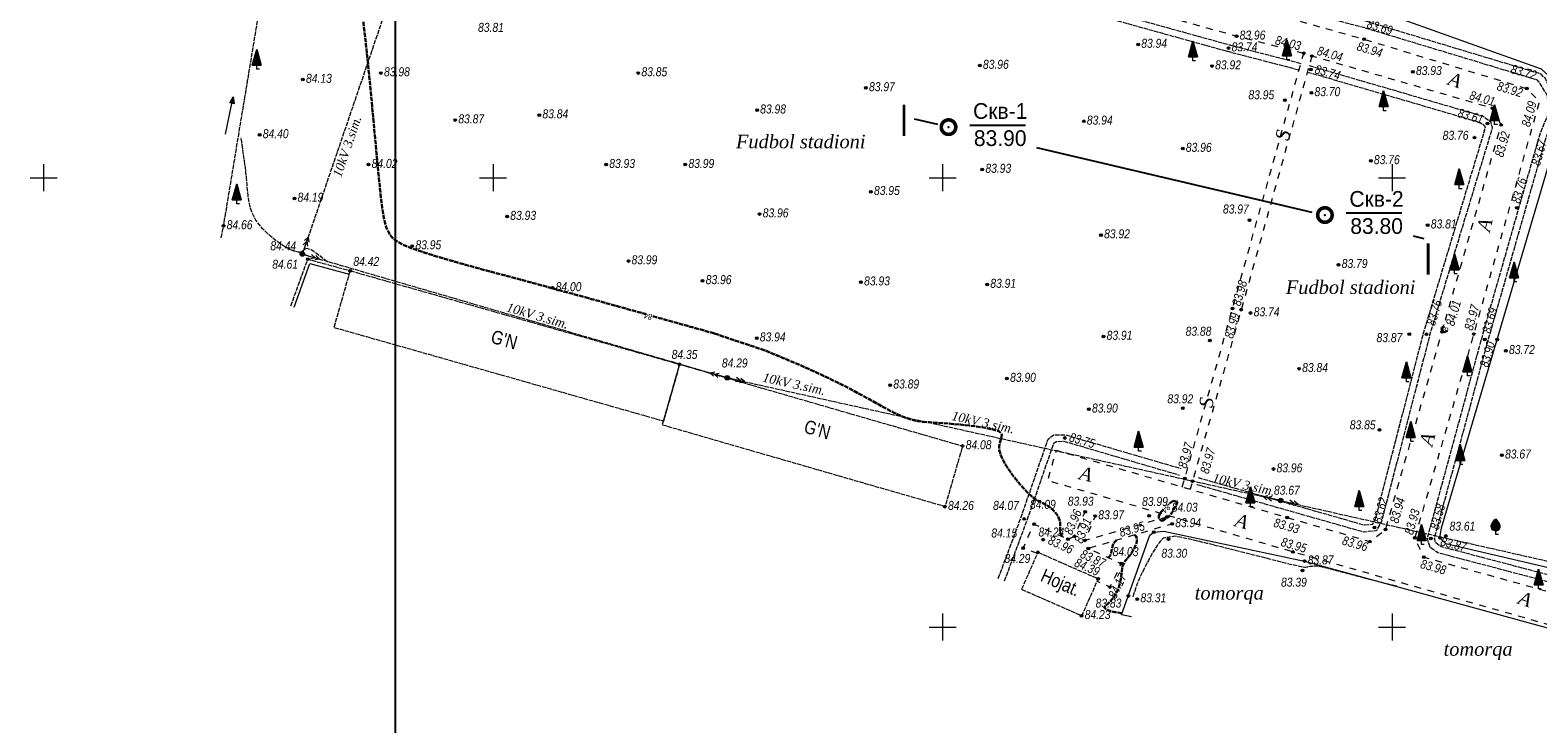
# Model space of a CAD drawing. Extents: x 744948 to 745202, y 4654927 to 4655252.
# Tile 2 of 11: x 744948 to 745116, y 4655039 to 4655116. Entities that reach past the tile are written whole.
import ezdxf
from ezdxf.enums import TextEntityAlignment as Align

# ---------------------------------------------------------------- set-up
doc = ezdxf.new("R2010")
doc.units = 0
doc.header["$LTSCALE"] = 0.5
doc.header["$MEASUREMENT"] = 0
for name, pattern in [('Auto_Street_NotBorder_Line_m1', [3, 1.5, -1.5]), ('Build_Contour_Notresid_m1', [1, 1, 0]), ('Commnctn_Electr_VLP_High_Unbuilt_m1', [1, 1, 0]), ('Fence_Stone_Contour_Ls1m_m1', [1, 1, 0]), ('Hydrotech_Dry_Grooves_m1', [1, 1, 0]), ('Relef_Horizontal_Basic_m1', [1, 1, 0]), ('Relef_Horizontal_Bold_m1', [1, 1, 0])]:
    doc.linetypes.add(name, pattern=pattern)
for name, color, linetype in [('(004) Точки рельефа', 7, 'Continuous'), ('(010) Геол. Выработки', 7, 'Continuous'), ('ситуация', 7, 'Continuous')]:
    doc.layers.add(name, color=color, linetype=linetype)
for name, color, linetype, lineweight, true_color in [('AUTO#_ROADS_EXIST_L', 7, 'Continuous', 15, 0x000000), ('AUTO#_ROADS_MTRAL_T', 7, 'Continuous', 15, 0x000000), ('COMMN_OBJCT_#####_B', 7, 'Continuous', 15, 0x000000), ('GREEN_VGTAT_#####_T', 7, 'Continuous', 15, 0x000000), ('GREEN_VGTAT_CNTUR_P', 7, 'Continuous', 15, 0x000000), ('GREEN_VGTAT_SRVEY_B', 7, 'Continuous', 15, 0x000000)]:
    doc.layers.add(name, color=color, linetype=linetype, lineweight=lineweight, true_color=true_color)
for name, color, linetype, true_color in [('BUILD_NORES_CNTUR_P', 7, 'Continuous', 0x000000), ('BUILD_NORES_TITLE_T', 7, 'Continuous', 0x000000), ('COMMN_OBJCT_ELCTR_B', 7, 'Continuous', 0x000000), ('COMMN_OBJCT_ELCTR_L', 7, 'Continuous', 0x000000), ('COMMN_OBJCT_ELCTR_T', 7, 'Continuous', 0x000000), ('FENCE_GRDRL_#####_L', 7, 'Continuous', 0x000000), ('GEODS_POINT_GRID#_B', 7, 'Continuous', 0x000000), ('HYDRO_CHRTR_#####_B', 7, 'Continuous', 0x000000), ('HYDRO_TECHN_CANAL_L', 7, 'Continuous', 0x000000), ('RELEF_HRZNT_BASIC_L', 7, 'Continuous', 0x000000), ('RELEF_HRZNT_BOLD#_L', 7, 'Continuous', 0x000000), ('RELEF_POINT_PICKT_B', 7, 'Continuous', 0x000000), ('RELEF_POINT_PICKT_T', 7, 'Continuous', 0x000000)]:
    doc.layers.add(name, color=color, linetype=linetype, true_color=true_color)
doc.styles.add('D-431', font='d431.ttf')
doc.styles.add('S', font='txtwr', dxfattribs={"oblique": 15})
doc.styles.add('SHRFT', font='TXT', dxfattribs={"width": 0.875})
doc.styles.add('БМ-431 (Times New Roman К)', font='timesi.ttf', dxfattribs={"height": 1})
doc.styles.add('Д-431 (Arial Narrow К)', font='ARIALNI.TTF', dxfattribs={"height": 1})
doc.styles.add('Р-131 (Arial Narrow)', font='ARIALN.TTF', dxfattribs={"height": 1})
doc.linetypes.add('Fence_Stone_Ls1m_08_m1', pattern='A,7.5,[1,Topography.shx,S=0.8,R=90,X=0,Y=0],0.5,[1,Topography.shx,S=0.8,R=90,X=0,Y=0],0', length=8)
doc.linetypes.add('Vegetation_Line_Contour_Manual_m1', pattern='A,0,[3,Topography.shx,S=1,R=0,X=0,Y=0],-1.5', length=1.5)

# ---------------------------------------------------------------- blocks, each defined once
blk = doc.blocks.new('PointHight_m1')
at = {"layer": 'RELEF_POINT_PICKT_B', "linetype": 'Continuous', "lineweight": 15, "true_color": 0x000000}
h = blk.add_hatch(color=18, dxfattribs=at)
edge = h.paths.add_edge_path()
edge.add_arc((0, 0), 0.3, 0, 360)
at = {"layer": 'RELEF_POINT_PICKT_B', "color": 18, "linetype": 'Continuous', "lineweight": 15, "true_color": 0x000000}
blk.add_circle((0, 0), 0.3, dxfattribs=at)
blk.add_point((0, 0), dxfattribs=at)
blk = doc.blocks.new('CommnctnPoleRCcircle_m1')
at = {"layer": 'COMMN_OBJCT_#####_B', "lineweight": 13, "true_color": 0xfffffe}
h = blk.add_hatch(color=7, dxfattribs=at)
edge = h.paths.add_edge_path()
edge.add_arc((0, 0), 0.5, 0, 360)
at = {"layer": 'COMMN_OBJCT_#####_B', "lineweight": 13, "true_color": 0x000000}
blk.add_hatch(color=18, dxfattribs=at).paths.add_polyline_path([(-0.1, 0, 1), (0.1, 0, 1)])
at = {"layer": 'COMMN_OBJCT_#####_B', "color": 18, "lineweight": 9, "true_color": 0x000000}
for radius in [0.5, 0.1]:
    blk.add_circle((0, 0), radius, dxfattribs=at)
blk = doc.blocks.new('ElectricHighVLP_m1')
at = {"layer": 'COMMN_OBJCT_ELCTR_B', "color": 18, "linetype": 'Continuous', "lineweight": 20, "true_color": 0x000000}
for p, q in [((0, 0), (4, 0)), ((3, 0), (2, 0.5)), ((3, 0), (2, -0.5)), ((4, 0), (3, 0.5)), ((4, 0), (3, -0.5))]:
    blk.add_line(p, q, dxfattribs=at)
blk = doc.blocks.new('GreenFruit_m1')
at = {"layer": 'GREEN_VGTAT_SRVEY_B', "linetype": 'Continuous', "lineweight": 13, "true_color": 0xfffffe}
h = blk.add_hatch(color=7, dxfattribs=at)
h.dxf.hatch_style = 1
edge = h.paths.add_edge_path()
edge.add_spline(control_points=[(0, 0.8), (0, 0.8), (0.26, 0.8), (0.7, 0.95), (1.07, 1.61), (0.88, 2.61), (0.34, 3.16), (0, 3.5)], knot_values=[1.744095, 1.744095, 1.744095, 1.744095, 1.744164, 2.114608, 2.383255, 2.810464, 3.522822, 3.522822, 3.522822, 3.522822], degree=3, periodic=0)
edge.add_spline(control_points=[(0, 3.5), (-0.34, 3.16), (-0.88, 2.61), (-1.07, 1.61), (-0.7, 0.95), (-0.26, 0.8), (0, 0.8), (0, 0.8)], knot_values=[1.744095, 1.744095, 1.744095, 1.744095, 2.456452, 2.883662, 3.152309, 3.522752, 3.522822, 3.522822, 3.522822, 3.522822], degree=3, periodic=0)
at = {"layer": 'GREEN_VGTAT_SRVEY_B', "color": 18, "linetype": 'Continuous', "lineweight": 13, "true_color": 0x000000, "flags": 128}
blk.add_lwpolyline([(0.6, 0), (0, 0), (0, 0.8)], dxfattribs=at)
at = {"layer": 'GREEN_VGTAT_SRVEY_B', "color": 18, "linetype": 'Continuous', "lineweight": 13, "true_color": 0x000000}
for points in [[(0, 0.8), (0, 0.8), (-0.26, 0.8), (-0.7, 0.95), (-1.07, 1.61), (-0.88, 2.61), (-0.34, 3.16), (0, 3.5)], [(0, 0.8), (0, 0.8), (0.26, 0.8), (0.7, 0.95), (1.07, 1.61), (0.88, 2.61), (0.34, 3.16), (0, 3.5)]]:
    blk.add_open_spline(points, degree=3, knots=[1.743859, 1.743859, 1.743859, 1.743859, 1.744164, 2.114608, 2.383255, 2.810464, 3.522822, 3.522822, 3.522822, 3.522822], dxfattribs=at)
blk = doc.blocks.new('GreenPoplar_m1')
at = {"layer": 'GREEN_VGTAT_SRVEY_B', "linetype": 'Continuous', "lineweight": 13, "true_color": 0x000000}
blk.add_hatch(color=18, dxfattribs=at).paths.add_polyline_path([(-1, 0.9), (1, 0.9), (0, 4.5)])
at = {"layer": 'GREEN_VGTAT_SRVEY_B', "color": 18, "linetype": 'Continuous', "lineweight": 13, "true_color": 0x000000}
for p, q in [((-1, 0.9), (0, 4.5)), ((0, 4.5), (1, 0.9)), ((-1, 0.9), (1, 0.9))]:
    blk.add_line(p, q, dxfattribs=at)
blk.add_lwpolyline([(0.6, 0), (0, 0), (0, 0.9)], dxfattribs=at)
blk = doc.blocks.new('CrossCoord_m1')
at = {"layer": 'GEODS_POINT_GRID#_B', "color": 3, "lineweight": 20, "true_color": 0x00ff00, "flags": 128}
for points in [[(-3, 0), (3, 0)], [(0, 3), (0, -3)]]:
    blk.add_lwpolyline(points, dxfattribs=at)
blk = doc.blocks.new('WaterLowTideArrow_m1')
at = {"layer": 'HYDRO_CHRTR_#####_B', "lineweight": 15, "true_color": 0x000000}
blk.add_hatch(color=18, dxfattribs=at).paths.add_polyline_path([(8.5, 0), (7, 0.5), (7, -0.5)])
at = {"layer": 'HYDRO_CHRTR_#####_B', "color": 18, "lineweight": 15, "true_color": 0x000000}
blk.add_line((0, 0), (7, 0), dxfattribs=at)
blk.add_lwpolyline([(7, 0.5), (8.5, 0), (7, -0.5), (7, 0.5)], dxfattribs=at)
blk = doc.blocks.new('I00895')
at = {"linetype": 'Continuous'}
blk.add_line((0.005, 0.05), (0.005, -0.05), dxfattribs=at)
at = {"linetype": 'Continuous', "const_width": 0.4}
blk.add_lwpolyline([(-0.805, 0, 1), (0.805, 0, 1)], format="xyb", close=True, dxfattribs=at)
at = {"linetype": 'Continuous'}
blk.add_point((0.005, 0), dxfattribs=at)
at = {"color": 4, "style": 'S', "oblique": 15}
blk.add_attdef('Z', (1.538538, -0.658541), '', height=2, dxfattribs=at)

msp = doc.modelspace()

# ---------------------------------------------------------------- linework, layer by layer
msp.add_lwpolyline([(745175.48, 4654926.98), (744989.13, 4654926.98), (744989.13, 4655204.59), (745175.48, 4655204.59)], close=True)
at = {"linetype": 'Continuous'}
for points in [[(745046.82, 4655106.56), (745049.45, 4655105.95)], [(745060.43, 4655103.37), (745091.06, 4655096.18)], [(745102.35, 4655093.53), (745103.54, 4655093.25)]]:
    msp.add_lwpolyline(points, dxfattribs=at)
at = {"layer": 'AUTO#_ROADS_EXIST_L', "color": 18, "linetype": 'Auto_Street_NotBorder_Line_m1', "lineweight": 15, "true_color": 0x000000, "elevation": 84.19, "flags": 128}
for points in [[(745171.97, 4655039.08), (745171.97, 4655039.08), (745131.27, 4655046.31), (745088.98, 4655058.36), (745061.69, 4655066.3), (745062.66, 4655069.68), (745088.18, 4655062.24), (745097.54, 4655059.51), (745099.28, 4655060.87), (745105.56, 4655082.85), (745112.13, 4655105.87), (745111.16, 4655107.73), (745091.07, 4655113.54), (745090.17, 4655113.84), (745082.69, 4655115.74), (745063.31, 4655121.14), (745031.64, 4655130), (745023.14, 4655131.99), (744994.94, 4655138.84), (744993.84, 4655140.4), (744998.79, 4655156.61), (745005.19, 4655178.24), (745007.96, 4655177.39), (745015.77, 4655175.27)], [(745056.9, 4655154.4), (745058.05, 4655154.11), (745055.27, 4655143.63), (745032.93, 4655149.33), (745028.81, 4655134.35), (745064.11, 4655124.55), (745077.55, 4655120.82), (745079.52, 4655121.94), (745082.05, 4655131.79), (745085.64, 4655145.25), (745086.16, 4655147.51), (745089.57, 4655146.56), (745089.05, 4655144.43), (745085.59, 4655131.35), (745082.98, 4655120.92), (745084.12, 4655118.99), (745096.88, 4655115.42), (745114.98, 4655109.92), (745116.38, 4655108.48), (745109.08, 4655082.61), (745102.52, 4655059.92), (745103.52, 4655057.79), (745132.12, 4655049.87), (745169.82, 4655042.79)], [(745076.66, 4655065.59), (745076.95, 4655066.54), (745082.25, 4655085.45), (745090.17, 4655113.84), (745091.07, 4655113.54), (745083.22, 4655085.32), (745077.8, 4655066.23), (745077.54, 4655065.34), (745076.66, 4655065.59)]]:
    msp.add_lwpolyline(points, dxfattribs=at)
at = {"layer": 'AUTO#_ROADS_EXIST_L', "color": 18, "linetype": 'Auto_Street_NotBorder_Line_m1', "lineweight": 15, "true_color": 0x000000, "flags": 128}
msp.add_lwpolyline([(745060.55, 4655058.18), (745058.95, 4655058.79), (745060.17, 4655061.46), (745063.95, 4655059.78), (745064.66, 4655060.1), (745065.86, 4655062.83), (745066.97, 4655062.36), (745065.84, 4655059.65), (745074.97, 4655062.28), (745075.53, 4655061.48), (745066.21, 4655058.74), (745069.88, 4655057.07), (745068.62, 4655054.46), (745067.17, 4655055.1)], dxfattribs=at)
at = {"layer": 'BUILD_NORES_CNTUR_P', "color": 18, "linetype": 'Build_Contour_Notresid_m1', "lineweight": 13, "true_color": 0x000000, "flags": 128}
for points in [[(744984.11, 4655089.65), (745020.75, 4655079.24), (745018.95, 4655072.91), (744982.31, 4655083.32), (744984.11, 4655089.65)], [(745020.75, 4655079.24), (745052.22, 4655070.15), (745050.27, 4655063.4), (745018.83, 4655072.48), (745020.75, 4655079.24), (745020.75, 4655079.24)], [(745060.61, 4655058.32), (745067.3, 4655055.38), (745065.48, 4655051.25), (745058.79, 4655054.19), (745060.61, 4655058.32)]]:
    msp.add_lwpolyline(points, close=True, dxfattribs=at)
at = {"layer": 'COMMN_OBJCT_ELCTR_L', "color": 18, "linetype": 'Commnctn_Electr_VLP_High_Unbuilt_m1', "lineweight": 20, "true_color": 0x000000, "flags": 128}
msp.add_lwpolyline([(745027.99, 4655235.62), (745013.98, 4655198.79), (745013.27, 4655196.92), (744995.54, 4655140.75), (744994.29, 4655136.95), (744979.43, 4655093.4), (744978.78, 4655091.51), (744980.7, 4655090.95), (745024.12, 4655078.3), (745027.99, 4655077.3), (745085.65, 4655064.52), (745158.95, 4655047.9), (745160.9, 4655047.46), (745162.85, 4655047.02), (745186.92, 4655041.32)], dxfattribs=at)
at = {"layer": 'FENCE_GRDRL_#####_L', "color": 18, "linetype": 'Fence_Stone_Contour_Ls1m_m1', "lineweight": 13, "true_color": 0x000000, "flags": 128}
msp.add_lwpolyline([(744977.5, 4655085.75), (744979.38, 4655090.94), (744984.11, 4655089.65)], dxfattribs=at)
at = {"layer": 'FENCE_GRDRL_#####_L', "color": 18, "linetype": 'Fence_Stone_Ls1m_08_m1', "lineweight": 13, "true_color": 0x000000, "flags": 128}
msp.add_lwpolyline([(744977.88, 4655085.61), (744979.63, 4655090.46), (744984, 4655089.26)], dxfattribs=at)
at = {"layer": 'GREEN_VGTAT_CNTUR_P', "color": 18, "linetype": 'Vegetation_Line_Contour_Manual_m1', "lineweight": 15, "true_color": 0x000000, "flags": 128}
for points in [[(745085.99, 4655121.86), (745086.04, 4655122.5), (745088.61, 4655130.31), (745091.01, 4655141.59), (745091.51, 4655142.14), (745092.33, 4655142.25), (745107.27, 4655138.47), (745109.97, 4655137.01), (745110.25, 4655136.63), (745114.7, 4655127.89), (745120.75, 4655118.81), (745129.05, 4655104.91), (745127.28, 4655104.1), (745123.06, 4655104.86), (745119.4, 4655106.14), (745118.08, 4655108.8), (745117.69, 4655111.08), (745116.64, 4655112.07), (745098.75, 4655118.45), (745086.42, 4655121.42), (745085.99, 4655121.86)], [(745105.33, 4655059.95), (745105.51, 4655061.05), (745111.69, 4655082), (745118.21, 4655104.1), (745118.65, 4655104.4), (745119.42, 4655104.46), (745128.66, 4655102.93), (745129.06, 4655102.61), (745129.47, 4655102.04), (745130.86, 4655099.4), (745142.23, 4655078.75), (745160.84, 4655048.29), (745160.9, 4655047.46), (745160.22, 4655046.87), (745132.62, 4655053.04), (745105.97, 4655059.28)]]:
    msp.add_lwpolyline(points, close=True, dxfattribs=at)
msp.add_lwpolyline([(745071, 4655051.14), (745069.91, 4655051.37), (745070.66, 4655053.46), (745073.05, 4655060.23), (745073.5, 4655060.56), (745074.62, 4655060.69), (745090.27, 4655057.35), (745120.93, 4655048.93), (745131.13, 4655045.71), (745167.67, 4655038.99), (745168.15, 4655038.79), (745171.33, 4655032.01)], dxfattribs=at)
at = {"layer": 'HYDRO_TECHN_CANAL_L', "color": 3, "linetype": 'Hydrotech_Dry_Grooves_m1', "lineweight": 15, "true_color": 0x00ff00, "flags": 128}
for points in [[(745157.79, 4655045.85), (745132.22, 4655051.12), (745105.09, 4655058.26), (745104.22, 4655058.89), (745103.93, 4655059.87), (745109.97, 4655082.11), (745116.42, 4655104.73), (745117.54, 4655107.5), (745117.27, 4655109.14), (745116.38, 4655110.64), (745116.17, 4655110.87), (745096.66, 4655116.75), (745084.74, 4655119.85), (745084.1, 4655120.5), (745083.95, 4655121.72), (745086.82, 4655130.99), (745090, 4655143.99), (745090.32, 4655145.26), (745089.3, 4655145.53)], [(745000.22, 4655137.22), (745021.45, 4655131.48), (745031.99, 4655128.56), (745062.67, 4655120.12), (745081.9, 4655114.79), (745089.86, 4655112.72)], [(745000.02, 4655136.5), (745021.25, 4655130.76), (745031.79, 4655127.84), (745062.47, 4655119.4), (745081.7, 4655114.07), (745089.66, 4655112)], [(744969.75, 4655093.3), (744969.99, 4655094.49), (744970.02, 4655094.64), (744975.45, 4655127.44)], [(745090.78, 4655112.48), (745091.05, 4655112.41), (745110.12, 4655106.85), (745110.95, 4655106.26), (745111.13, 4655105.5), (745104.18, 4655082.48), (745098.82, 4655061.74), (745098.26, 4655060.72), (745096.83, 4655060.57), (745078.22, 4655065.86), (745078.22, 4655065.86)], [(745090.57, 4655111.76), (745090.85, 4655111.69), (745109.8, 4655106.16), (745110.29, 4655105.82), (745110.35, 4655105.53), (745103.46, 4655082.68), (745098.12, 4655062.02), (745097.8, 4655061.42), (745096.92, 4655061.33), (745078.45, 4655066.6), (745078.45, 4655066.6)], [(745056.19, 4655055.41), (745058.71, 4655062.16), (745061.74, 4655070.92), (745062.38, 4655071.4), (745063.61, 4655071.41), (745076.54, 4655067.64)], [(745056.9, 4655055.15), (745059.41, 4655061.9), (745062.37, 4655070.45), (745062.64, 4655070.66), (745063.5, 4655070.68), (745076.33, 4655066.92)]]:
    msp.add_lwpolyline(points, dxfattribs=at)
msp.add_lwpolyline([(745110.74, 4655139.01), (745130.74, 4655102.56), (745162.25, 4655046.4), (745162.16, 4655046.03), (745161.88, 4655045.75), (745157.95, 4655046.58), (745132.38, 4655051.86), (745105.42, 4655058.95), (745104.85, 4655059.37), (745104.71, 4655059.87), (745110.69, 4655081.91), (745117.16, 4655104.57), (745118.35, 4655107.44), (745117.81, 4655109.35), (745117.06, 4655111.03), (745116.57, 4655111.53), (745096.86, 4655117.47), (745085.13, 4655120.53), (745084.82, 4655120.84), (745084.71, 4655121.66), (745087.54, 4655130.79), (745090.72, 4655143.81), (745091.05, 4655145.06), (745105.29, 4655141.26), (745109.01, 4655140), (745110.02, 4655139.51)], close=True, dxfattribs=at)
at = {"layer": 'RELEF_HRZNT_BASIC_L', "color": 34, "linetype": 'Relef_Horizontal_Basic_m1', "lineweight": 15, "true_color": 0xa55200, "flags": 128}
for points, elevation in [([(744981.57, 4655090.62), (744981.32, 4655090.83), (744981.02, 4655091.06), (744980.7, 4655091.31), (744980.37, 4655091.56), (744980.05, 4655091.78), (744979.75, 4655091.96), (744979.51, 4655092.07), (744979.31, 4655092.12), (744979.17, 4655092.1), (744979.05, 4655092.03), (744978.95, 4655091.94), (744978.84, 4655091.85), (744978.71, 4655091.77), (744978.55, 4655091.72), (744978.33, 4655091.72), (744978.06, 4655091.78), (744977.75, 4655091.88), (744977.39, 4655092.03), (744977.01, 4655092.23), (744976.59, 4655092.47), (744976.16, 4655092.76), (744975.7, 4655093.1), (744975.24, 4655093.48), (744974.79, 4655093.89), (744974.36, 4655094.33), (744973.97, 4655094.8), (744973.62, 4655095.29), (744973.33, 4655095.8), (744973.11, 4655096.32), (744972.95, 4655096.86), (744972.83, 4655097.42), (744972.75, 4655098.01), (744972.69, 4655098.62), (744972.63, 4655099.26), (744972.57, 4655099.94), (744972.5, 4655100.65), (744972.41, 4655101.37), (744972.31, 4655102.09), (744972.21, 4655102.78), (744972.12, 4655103.41), (744972.03, 4655103.98), (744971.96, 4655104.45)], 84.5), ([(745100.52, 4655054.54), (745100.34, 4655054.58), (745098.12, 4655055.14), (745096.21, 4655055.64), (745094.71, 4655056.03), (745093.59, 4655056.33), (745092.79, 4655056.54), (745092.24, 4655056.67), (745091.87, 4655056.75), (745091.63, 4655056.79), (745091.44, 4655056.79), (745091.26, 4655056.78), (745091.08, 4655056.76), (745090.9, 4655056.74), (745090.72, 4655056.7), (745090.56, 4655056.67), (745090.41, 4655056.64), (745090.28, 4655056.62), (745088.13, 4655057.11), (745087.27, 4655057.33), (745086.25, 4655057.6), (745085.11, 4655057.89), (745083.91, 4655058.19), (745082.7, 4655058.5), (745081.52, 4655058.79), (745080.42, 4655059.06), (745079.44, 4655059.31), (745078.59, 4655059.51), (745077.84, 4655059.69), (745077.21, 4655059.83), (745076.66, 4655059.95), (745076.21, 4655060.04), (745075.83, 4655060.1), (745074.58, 4655059.9), (745074.47, 4655059.81), (745074.34, 4655059.68), (745074.2, 4655059.53), (745074.05, 4655059.33), (745073.87, 4655059.08), (745073.67, 4655058.77), (745073.44, 4655058.39), (745073.18, 4655057.94), (745072.9, 4655057.42), (745072.61, 4655056.88), (745072.33, 4655056.32), (745072.06, 4655055.78), (745071.83, 4655055.27), (745071.63, 4655054.81), (745071.14, 4655053.34)], 83.5)]:
    msp.add_lwpolyline(points, dxfattribs=dict(at, elevation=elevation))
at = {"layer": 'RELEF_HRZNT_BOLD#_L', "color": 34, "linetype": 'Relef_Horizontal_Bold_m1', "lineweight": 30, "true_color": 0xa55200, "elevation": 84, "flags": 128}
for points in [[(744996.39, 4655138.49), (744993.98, 4655136.6), (744992.99, 4655135.78), (744991.83, 4655134.79), (744990.56, 4655133.67), (744989.27, 4655132.45), (744988.04, 4655131.15), (744986.94, 4655129.8), (744986.06, 4655128.44), (744985.45, 4655127.09), (744985.09, 4655125.71), (744984.94, 4655124.27), (744984.96, 4655122.73), (744985.1, 4655121.06), (744985.32, 4655119.21), (744985.59, 4655117.16), (744985.85, 4655114.88), (744986.11, 4655112.43), (744986.36, 4655109.9), (744986.6, 4655107.38), (744986.82, 4655104.96), (744987.03, 4655102.71), (744987.22, 4655100.72), (744987.38, 4655099.06), (744987.53, 4655097.7), (744987.67, 4655096.61), (744987.81, 4655095.74), (744987.96, 4655095.05), (744988.12, 4655094.5), (744988.31, 4655094.05), (744988.53, 4655093.66), (744988.81, 4655093.31), (744989.2, 4655092.99), (744989.73, 4655092.67), (744990.44, 4655092.34), (744991.36, 4655092), (744992.54, 4655091.61), (744993.98, 4655091.16), (744995.62, 4655090.69), (744997.38, 4655090.19), (744999.16, 4655089.7), (745000.88, 4655089.24), (745002.45, 4655088.82), (745003.78, 4655088.47), (745010.23, 4655086.7)], [(745010.23, 4655086.7), (745012.19, 4655086.16), (745014.5, 4655085.51), (745017.02, 4655084.81)], [(745017.78, 4655084.59), (745020.31, 4655083.88), (745022.64, 4655083.23), (745024.62, 4655082.66)], [(745105.76, 4655083.43), (745105.4, 4655082.98), (745105.5, 4655082.84), (745105.79, 4655082.82)], [(745024.62, 4655082.66), (745030.36, 4655080.74), (745031.24, 4655080.38), (745032.28, 4655079.94), (745033.44, 4655079.45), (745034.68, 4655078.91), (745035.97, 4655078.33), (745037.26, 4655077.73), (745038.52, 4655077.12), (745039.72, 4655076.5), (745040.86, 4655075.89), (745041.91, 4655075.31), (745042.9, 4655074.76), (745043.8, 4655074.27), (745044.63, 4655073.84), (745045.38, 4655073.49), (745046.05, 4655073.23), (745046.67, 4655073.05), (745047.26, 4655072.92), (745047.87, 4655072.84), (745048.51, 4655072.79), (745049.23, 4655072.74), (745050.04, 4655072.69), (745050.97, 4655072.62), (745051.98, 4655072.53), (745053, 4655072.42), (745053.99, 4655072.3), (745054.89, 4655072.15), (745055.63, 4655071.99), (745056.18, 4655071.82), (745056.48, 4655071.63), (745056.59, 4655071.42), (745056.56, 4655071.17), (745056.46, 4655070.87), (745056.35, 4655070.51), (745056.28, 4655070.08), (745056.33, 4655069.56), (745056.54, 4655068.95), (745056.88, 4655068.27), (745057.33, 4655067.56), (745057.83, 4655066.86), (745058.37, 4655066.18), (745058.89, 4655065.57), (745059.37, 4655065.06), (745059.77, 4655064.67), (745060.11, 4655064.39), (745060.39, 4655064.19), (745060.63, 4655064.05), (745060.86, 4655063.94), (745061.08, 4655063.84), (745061.3, 4655063.73), (745061.55, 4655063.59), (745061.82, 4655063.41), (745062.08, 4655063.21), (745062.33, 4655062.98), (745062.56, 4655062.73), (745062.76, 4655062.48), (745062.91, 4655062.21), (745063.01, 4655061.94), (745063.06, 4655061.67), (745063.08, 4655061.41), (745063.08, 4655061.15), (745063.07, 4655060.92), (745063.06, 4655060.7), (745063.06, 4655060.51), (745063.32, 4655060.06)], [(745105.79, 4655082.82), (745106.17, 4655082.96)], [(745074.42, 4655061.82), (745075.25, 4655062.33), (745075.4, 4655062.54), (745075.55, 4655062.78), (745075.7, 4655063.03), (745075.84, 4655063.29), (745075.97, 4655063.54), (745076.07, 4655063.76), (745076.14, 4655063.95), (745075.65, 4655064.05)], [(745075.65, 4655064.05), (745075.39, 4655063.86), (745075.1, 4655063.62)], [(745074.15, 4655062.58), (745074.07, 4655062.39), (745074.05, 4655062.24), (745074.07, 4655062.11), (745074.13, 4655062), (745074.21, 4655061.92), (745074.31, 4655061.86), (745074.42, 4655061.82)], [(745074.56, 4655063.1), (745074.32, 4655062.83), (745074.15, 4655062.58)], [(745071.35, 4655060.25), (745071.35, 4655060.25), (745071.51, 4655060.13), (745071.6, 4655059.95), (745071.62, 4655059.73), (745071.59, 4655059.48), (745071.51, 4655059.21), (745071.4, 4655058.93), (745071.27, 4655058.66), (745071.13, 4655058.42), (745070.98, 4655058.19), (745070.83, 4655057.98), (745070.69, 4655057.8), (745070.55, 4655057.63), (745070.43, 4655057.49), (745070.32, 4655057.36), (745070.01, 4655056.86), (745069.94, 4655056.12), (745069.91, 4655055.89), (745069.87, 4655055.63), (745069.82, 4655055.34), (745069.76, 4655055.04), (745069.68, 4655054.74), (745069.59, 4655054.44), (745069.49, 4655054.14), (745069.37, 4655053.87), (745069.23, 4655053.62), (745069.09, 4655053.39), (745068.93, 4655053.18), (745068.76, 4655052.98), (745068.59, 4655052.8), (745068.4, 4655052.63), (745068.23, 4655052.48), (745068.08, 4655052.33), (745068.02, 4655052.2), (745068.07, 4655052.06), (745068.28, 4655051.93), (745068.7, 4655051.79), (745069.35, 4655051.64), (745069.97, 4655051.53)], [(745068.38, 4655057.75), (745068.41, 4655057.76), (745068.58, 4655057.86), (745068.69, 4655058.02), (745068.75, 4655058.22), (745068.79, 4655058.45), (745068.83, 4655058.71), (745068.89, 4655058.97), (745068.99, 4655059.24), (745069.16, 4655059.49), (745069.35, 4655059.66)]]:
    msp.add_lwpolyline(points, dxfattribs=at)
at = {"layer": 'ситуация', "color": 0}
for points in [[(745053.04, 4655105.86), (745059.23, 4655105.86)], [(745094.9, 4655096.08), (745101.09, 4655096.08)]]:
    msp.add_lwpolyline(points, dxfattribs=at)

# ---------------------------------------------------------------- block references
at = {"layer": '(010) Геол. Выработки'}
for p in [(745050.66, 4655105.63), (745092.53, 4655095.85)]:
    msp.add_blockref('I00895', p, dxfattribs=at)
at = {"layer": 'COMMN_OBJCT_#####_B', "color": 18, "true_color": 0x000000, "xscale": 0.5, "yscale": 0.5, "zscale": 0.5}
for p in [(744978.78, 4655091.51), (745026.04, 4655077.74), (745087.6, 4655064.09, 83.67)]:
    msp.add_blockref('CommnctnPoleRCcircle_m1', p, dxfattribs=at)
at = {"layer": 'COMMN_OBJCT_ELCTR_B', "color": 18, "true_color": 0x000000}
for p, xscale, yscale, zscale, rotation in [((744978.78, 4655091.51), 0.5, 0.5, 0.5, 71.14842559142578), ((744978.78, 4655091.51), 0.5, 0.5, 0.5, 343.7556205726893), ((745026.04, 4655077.74), 0.5, 0.5, 0.5, 163.7556205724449), ((745026.04, 4655077.74), 0.5, 0.5, 0.5, 347.3452977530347), ((745087.6, 4655064.09, 83.67), 0.4999999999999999, 0.4999999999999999, 0.4999999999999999, 167.5027967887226), ((745087.6, 4655064.09, 83.67), 0.4999999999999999, 0.4999999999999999, 0.4999999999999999, 347.2138630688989)]:
    msp.add_blockref('ElectricHighVLP_m1', p, dxfattribs=dict(at, xscale=xscale, yscale=yscale, zscale=zscale, rotation=rotation))
at = {"layer": 'GEODS_POINT_GRID#_B', "color": 3, "true_color": 0x00ff00, "xscale": 0.5, "yscale": 0.5, "zscale": 0.5}
for p in [(744950, 4655100), (745000, 4655100), (745050, 4655100), (745100, 4655100), (745050, 4655050), (745100, 4655050)]:
    msp.add_blockref('CrossCoord_m1', p, dxfattribs=at)
at = {"layer": 'GREEN_VGTAT_SRVEY_B', "color": 18, "true_color": 0x000000, "xscale": 0.5, "yscale": 0.5, "zscale": 0.5}
for name, p in [('GreenPoplar_m1', (745088.31, 4655113.12)), ('GreenPoplar_m1', (744973.7, 4655112.07)), ('GreenPoplar_m1', (745077.84, 4655112.99)), ('GreenPoplar_m1', (745099.05, 4655107.46)), ('GreenPoplar_m1', (745111.41, 4655105.91)), ('GreenPoplar_m1', (745107.48, 4655098.78)), ('GreenPoplar_m1', (744971.49, 4655097.08)), ('GreenPoplar_m1', (745106.95, 4655089.31)), ('GreenPoplar_m1', (745113.58, 4655088.4)), ('GreenPoplar_m1', (745108.38, 4655077.95)), ('GreenPoplar_m1', (745101.6, 4655077.29)), ('GreenPoplar_m1', (745071.81, 4655069.58)), ('GreenPoplar_m1', (745102.08, 4655070.66)), ('GreenPoplar_m1', (745107.58, 4655068.09)), ('GreenPoplar_m1', (745084.25, 4655063.38)), ('GreenPoplar_m1', (745096.34, 4655062.98)), ('GreenFruit_m1', (745111.53, 4655060.31)), ('GreenPoplar_m1', (745103.28, 4655059.19)), ('GreenPoplar_m1', (745116.3, 4655054.25))]:
    msp.add_blockref(name, p, dxfattribs=at)
at = {"layer": 'HYDRO_CHRTR_#####_B', "color": 18, "true_color": 0x000000, "xscale": 0.5, "yscale": 0.5, "zscale": 0.5, "rotation": 78.09019786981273}
msp.add_blockref('WaterLowTideArrow_m1', (744970.22, 4655104.85), dxfattribs=at)
at = {"layer": 'RELEF_POINT_PICKT_B', "color": 18, "true_color": 0x000000, "xscale": 0.5, "yscale": 0.5, "zscale": 0.5}
for p in [(745082.69, 4655115.74, 83.96), (745096.88, 4655115.42, 83.94), (745071.75, 4655114.82, 83.94), (745081.8, 4655114.43, 83.74), (745090.17, 4655113.84, 84.03), (745091.07, 4655113.54, 84.04), (745054.14, 4655112.48, 83.96), (745079.97, 4655112.43, 83.92), (745090.95, 4655112.05, 83.74), (745102.31, 4655111.79, 83.92), (744978.84, 4655110.93, 84.13), (744987.52, 4655111.65, 83.98), (745016.15, 4655111.65, 83.85), (745041.47, 4655110, 83.97), (745088.06, 4655108.63, 83.95), (745091.02, 4655109.45, 83.7), (745114.98, 4655109.92, 83.92), (745005.14, 4655106.97, 83.84), (745029.36, 4655107.52, 83.98), (745111.16, 4655107.73, 84.01), (744995.78, 4655106.42, 83.86), (745065.7, 4655106.28, 83.94), (745110.62, 4655106.04, 83.61), (745112.13, 4655105.87, 83.92), (744974.03, 4655104.77, 84.4), (745109.16, 4655104.46, 83.76), (745076.71, 4655103.25, 83.96), (745097.63, 4655101.88, 83.76), (744986.14, 4655101.46, 84.02), (745012.57, 4655101.46, 83.92), (745021.38, 4655101.46, 83.99), (745054.41, 4655100.91, 83.93), (745042.02, 4655098.44, 83.95), (744977.9, 4655097.69, 84.19), (745001.56, 4655095.68, 83.93), (745029.64, 4655095.96, 83.96), (745084.14, 4655095.27, 83.97), (745113.87, 4655096.65, 83.76), (744970.02, 4655094.64, 84.66), (745067.62, 4655093.62, 83.92), (745103.96, 4655094.72, 83.81), (744991.01, 4655092.4, 83.94), (744978.78, 4655091.51, 84.44), (744979.38, 4655090.94, 84.61), (745015.05, 4655090.73, 83.98), (745094.05, 4655090.32, 83.79), (744984.11, 4655089.65, 84.42), (745023.3, 4655088.53, 83.96), (745040.92, 4655088.39, 83.93), (745006.61, 4655087.75, 84), (745054.96, 4655088.11, 83.91), (745082.25, 4655085.45, 83.98), (745083.22, 4655085.32, 83.98), (745084.26, 4655084.95, 83.74), (745029.32, 4655082.15, 83.94), (745067.9, 4655082.33, 83.91), (745079.72, 4655081.9, 83.88), (745101.92, 4655082.59, 83.87), (745103.82, 4655082.58, 83.76), (745105.56, 4655082.85, 84.01), (745109.08, 4655082.61, 83.97), (745110.33, 4655082.01, 83.69), (745111.69, 4655082, 83.89), (745112.66, 4655080.75, 83.72), (745020.75, 4655079.24, 84.35), (745089.65, 4655078.75, 83.84), (745026.04, 4655077.74, 84.29), (745044.17, 4655076.91, 83.89), (745057.16, 4655077.65, 83.9), (745066.27, 4655074.24, 83.9), (745076.71, 4655074.35, 83.92), (745098.6, 4655071.94, 83.85), (745052.22, 4655070.15, 84.08), (745063.61, 4655071.04, 83.75), (745112.22, 4655069.12, 83.67), (745076.95, 4655066.54, 83.97), (745086.8, 4655067.59, 83.95), (745077.8, 4655066.23, 83.97), (745050.26, 4655063.4, 84.25), (745087.6, 4655064.09, 83.67), (745059.06, 4655062.03, 84.07), (745060.17, 4655061.46, 84.09), (745065.86, 4655062.83, 83.93), (745066.97, 4655062.36, 83.97), (745072.98, 4655062.39, 83.99), (745074.97, 4655062.28, 84.03), (745075.53, 4655061.48, 83.94), (745088.32, 4655062.19, 83.93), (745064.66, 4655060.1, 83.96), (745073.5, 4655060.56, 83.95), (745098.03, 4655061.07, 83.62), (745099.28, 4655060.87, 83.94), (745102.52, 4655059.92, 83.92), (745104.32, 4655059.87, 83.58), (745105.33, 4655059.95, 83.87), (745105.98, 4655060.14, 83.61), (745058.95, 4655058.79, 84.15), (745060.61, 4655058.32, 84.28), (745061.18, 4655059.73, 84.24), (745063.95, 4655059.78, 83.96), (745065.84, 4655059.65, 83.91), (745066.21, 4655058.74, 83.86), (745075.13, 4655059.78, 83.3), (745088.98, 4655058.36, 83.95), (745097.54, 4655059.51, 83.96), (745069.88, 4655057.07, 84.03), (745090.27, 4655057.35, 83.87), (745103.52, 4655057.79, 83.97), (745067.3, 4655055.38, 84.39), (745090.04, 4655056.29, 83.39), (745068.62, 4655054.46, 84.17), (745070.66, 4655053.46, 83.83), (745071.66, 4655053.12, 83.31), (745065.46, 4655051.26, 84.23)]:
    msp.add_blockref('PointHight_m1', p, dxfattribs=at)

# ---------------------------------------------------------------- texts
at = {"layer": '(004) Точки рельефа', "style": 'D-431'}
for s, p in [('83.90', (745053.48, 4655103.53)), ('83.80', (745095.35, 4655093.75))]:
    msp.add_text(s, height=1.75, dxfattribs=at).set_placement(p)
at = {"layer": '(010) Геол. Выработки', "style": 'D-431'}
for s, p in [('Скв-1', (745053.39, 4655106.55)), ('Скв-2', (745095.25, 4655096.77))]:
    msp.add_text(s, height=1.75, dxfattribs=at).set_placement(p)
at = {"lineweight": 30, "style": 'SHRFT', "width": 0.75}
for p in [(745045.22, 4655104.63), (745103.54, 4655089.21)]:
    msp.add_text('I', height=3.5, dxfattribs=at).set_placement(p)
at = {"layer": 'AUTO#_ROADS_MTRAL_T', "color": 18, "true_color": 0x000000, "style": 'БМ-431 (Times New Roman К)'}
for s, rotation, p in [('A', 342.0824, (745106.77, 4655110.16)), ('S', 79.998, (745088.58, 4655104.61, 84.19)), ('A', 76.5996, (745111.03, 4655094.58)), ('S', 83.9873, (745080.09, 4655074.91)), ('A', 75.344, (745104.65, 4655070.71)), ('A', 347.2033, (745065.78, 4655066.3)), ('A', 344.2581, (745083.07, 4655061.06)), ('A', 341.1576, (745114.56, 4655052.41))]:
    msp.add_text(s, height=1.5, rotation=rotation, dxfattribs=at).set_placement(p, align=Align.CENTER)
at = {"layer": 'BUILD_NORES_TITLE_T', "color": 18, "true_color": 0x000000, "style": 'Р-131 (Arial Narrow)'}
for s, rotation, p in [("G'N", 344.1393, (745001.24, 4655081.99)), ("G'N", 343.8888, (745036.07, 4655071.99)), ('Hojat.', 336.2763, (745063.06, 4655054.79))]:
    msp.add_text(s, height=1.5, rotation=rotation, dxfattribs=at).set_placement(p, align=Align.MIDDLE)
at = {"layer": 'COMMN_OBJCT_ELCTR_T', "color": 18, "linetype": 'Continuous', "true_color": 0x000000, "style": 'БМ-431 (Times New Roman К)'}
for rotation, p in [(71.1484, (744983.74, 4655103.49)), (343.7556, (745004.95, 4655084.66)), (347.5028, (745033.48, 4655077.07)), (347.5028, (745054.51, 4655072.8)), (347.2216, (745083.52, 4655065.87))]:
    msp.add_text('10kV 3.sim.', height=1, rotation=rotation, dxfattribs=at).set_placement(p, align=Align.MIDDLE)
at = {"layer": 'GREEN_VGTAT_#####_T', "color": 18, "true_color": 0x000000, "style": 'БМ-431 (Times New Roman К)'}
for s, p in [('Fudbol stadioni', (745034.22, 4655104.06)), ('Fudbol stadioni', (745095.39, 4655087.85)), ('tomorqa', (745081.89, 4655053.56)), ('tomorqa', (745109.57, 4655047.32))]:
    msp.add_text(s, height=1.5, dxfattribs=at).set_placement(p, align=Align.MIDDLE)
at = {"layer": 'RELEF_HRZNT_BOLD#_L', "color": 34, "linetype": 'Relef_Horizontal_Bold_m1', "lineweight": 30, "true_color": 0xa55200, "style": 'SHRFT', "width": 0.75}
for rotation, p in [(164.3434, (745017.76, 4655084.77, 84)), (129.8054, (745106.35, 4655083.08, 84)), (223.553, (745074.95, 4655063.71, 84))]:
    msp.add_text('84', height=0.656, rotation=rotation, dxfattribs=at).set_placement(p)
at = {"layer": 'RELEF_POINT_PICKT_T', "color": 18, "true_color": 0x000000, "style": 'Д-431 (Arial Narrow К)'}
for s, p in [('83.81', (744998.33, 4655116.73, 83.81)), ('83.94', (745072.1, 4655114.96, 83.94)), ('83.96', (745083.04, 4655115.87, 83.96)), ('83.74', (745082.15, 4655114.56, 83.74)), ('83.98', (744987.87, 4655111.79, 83.98)), ('83.85', (745016.5, 4655111.79, 83.85)), ('83.96', (745054.49, 4655112.62, 83.96)), ('83.92', (745080.32, 4655112.56, 83.92)), ('83.93', (745102.66, 4655111.93, 83.92)), ('84.13', (744979.19, 4655111.06, 84.13)), ('83.97', (745041.82, 4655110.13, 83.97)), ('83.95', (745084.02, 4655109.23, 83.95)), ('83.70', (745091.37, 4655109.58, 83.7)), ('83.87', (744996.13, 4655106.55, 83.86)), ('83.84', (745005.49, 4655107.11, 83.84)), ('83.98', (745029.71, 4655107.65, 83.98)), ('83.94', (745066.05, 4655106.41, 83.94)), ('84.40', (744974.38, 4655104.9, 84.4)), ('83.76', (745105.63, 4655104.72, 83.76)), ('83.96', (745077.06, 4655103.38, 83.96)), ('84.02', (744986.49, 4655101.59, 84.02)), ('83.93', (745012.92, 4655101.59, 83.92)), ('83.99', (745021.73, 4655101.59, 83.99)), ('83.76', (745097.98, 4655102.01, 83.76)), ('83.93', (745054.76, 4655101.05, 83.93)), ('83.95', (745042.37, 4655098.58, 83.95)), ('84.19', (744978.25, 4655097.83, 84.19)), ('83.97', (745081.19, 4655096.52, 83.97)), ('84.66', (744970.37, 4655094.77, 84.66)), ('83.93', (745001.91, 4655095.81, 83.93)), ('83.96', (745029.99, 4655096.09, 83.96)), ('83.81', (745104.31, 4655094.86, 83.81)), ('83.92', (745067.97, 4655093.76, 83.92)), ('84.44', (744975.22, 4655092.43, 84.44)), ('83.95', (744991.36, 4655092.54, 83.94)), ('84.61', (744975.43, 4655090.38, 84.61)), ('84.42', (744984.46, 4655090.69, 84.42)), ('83.99', (745015.4, 4655090.87, 83.98)), ('83.79', (745094.4, 4655090.46, 83.79)), ('83.96', (745023.65, 4655088.66, 83.96)), ('83.93', (745041.27, 4655088.52, 83.93)), ('83.91', (745055.31, 4655088.25, 83.91)), ('84.00', (745006.96, 4655087.88, 84)), ('83.74', (745084.61, 4655085.08, 83.74)), ('83.88', (745077.03, 4655082.92, 83.88)), ('83.94', (745029.67, 4655082.29, 83.94)), ('83.91', (745068.25, 4655082.47, 83.91)), ('83.87', (745098.27, 4655082.21, 83.87)), ('84.35', (745019.86, 4655080.34, 84.35)), ('83.72', (745113.01, 4655080.88, 83.72)), ('84.29', (745025.45, 4655079.39, 84.29)), ('83.84', (745090, 4655078.88, 83.84)), ('83.89', (745044.52, 4655077.05, 83.89)), ('83.90', (745057.51, 4655077.79, 83.9)), ('83.92', (745075.01, 4655075.4, 83.92)), ('83.90', (745066.62, 4655074.37, 83.9)), ('83.85', (745095.3, 4655072.51, 83.85)), ('84.08', (745052.57, 4655070.29, 84.08)), ('83.67', (745112.57, 4655069.26, 83.67)), ('83.96', (745087.15, 4655067.72, 83.95)), ('83.67', (745086.86, 4655065.23, 83.67)), ('84.26', (745050.61, 4655063.54, 84.25)), ('84.07', (745055.62, 4655063.54, 84.07)), ('84.09', (745059.72, 4655063.66, 84.09)), ('83.93', (745063.93, 4655064.01, 83.93)), ('83.99', (745072.19, 4655063.98, 83.99)), ('84.03', (745075.5, 4655063.34, 84.03)), ('83.97', (745067.32, 4655062.5, 83.97)), ('83.94', (745075.88, 4655061.62, 83.94)), ('83.61', (745106.39, 4655061.23, 83.61)), ('84.15', (745055.42, 4655060.47, 84.15)), ('84.24', (745060.67, 4655060.58, 84.24)), ('84.03', (745068.92, 4655058.4, 84.03)), ('83.30', (745074.34, 4655058.22, 83.3)), ('84.29', (745056.89, 4655057.64, 84.28)), ('83.87', (745090.62, 4655057.48, 83.87)), ('83.39', (745087.65, 4655055, 83.39)), ('83.31', (745072.01, 4655053.26, 83.31)), ('84.23', (745065.81, 4655051.4, 84.23)), ('83.83', (745067.02, 4655052.67, 83.83))]:
    msp.add_text(s, height=1, dxfattribs=at).set_placement(p, align=Align.MIDDLE_LEFT)
for s, rotation, p in [('83.69', 343.2283, (745097.27, 4655117.16, 83.69)), ('84.03', 345.7477, (745087.05, 4655115.35, 84.03)), ('84.04', 343.8702, (745091.72, 4655114.18, 84.04)), ('83.94', 343.0977, (745096.15, 4655114.68, 83.94)), ('83.74', 344.3862, (745091.46, 4655112.12, 83.74)), ('83.72', 344.768, (745113.27, 4655112.14, 83.72)), ('83.92', 343.0977, (745111.73, 4655110.25, 83.92)), ('84.01', 343.8702, (745108.67, 4655109.23, 84.01)), ('84.09', 74.242, (745114.85, 4655105.72, 84.09)), ('83.61', 343.7311, (745107.36, 4655107.26, 83.61)), ('83.92', 74.071, (745111.87, 4655102.35, 83.92)), ('83.67', 74.0747, (745115.96, 4655101.4, 83.67)), ('83.76', 74.0747, (745113.73, 4655097.21, 83.76)), ('83.98', 74.4124, (745082.65, 4655085.79, 83.98)), ('83.76', 73.2111, (745104.28, 4655083.61, 83.76)), ('83.99', 74.1498, (745081.8, 4655082.17, 83.98)), ('84.01', 74.071, (745106.42, 4655083.57, 84.01)), ('83.97', 74.242, (745108.48, 4655083.07, 83.97)), ('83.69', 74.0747, (745110.47, 4655082.75, 83.69)), ('83.90', 73.5665, (745110.19, 4655078.98, 83.89)), ('83.75', 343.6576, (745064.15, 4655071.18, 83.75)), ('83.97', 74.3431, (745076.64, 4655067.73, 83.97)), ('83.97', 74.1498, (745079.1, 4655067.12, 83.97)), ('83.96', 66.2716, (745063.91, 4655060.38, 83.96)), ('83.62', 75.5141, (745098.32, 4655061.61, 83.62)), ('83.94', 74.0546, (745100.2, 4655061.61, 83.94)), ('83.93', 73.8747, (745101.82, 4655060.34, 83.92)), ('83.58', 74.8134, (745104.69, 4655060.9, 83.58)), ('83.91', 67.3651, (745065.06, 4655059.42, 83.91)), ('83.95', 16.3829, (745069.69, 4655060.5, 83.95)), ('83.93', 343.5935, (745086.89, 4655061.67, 83.93)), ('83.96', 335.2892, (745061.85, 4655059.76, 83.96)), ('83.95', 343.7776, (745087.7, 4655059.53, 83.95)), ('83.96', 343.7591, (745094.51, 4655059.69, 83.96)), ('83.87', 345.2572, (745105.44, 4655059.59, 83.87)), ('83.87', 335.5326, (745065.43, 4655058.23, 83.86)), ('84.39', 336.2763, (745064.77, 4655057.26, 84.39)), ('83.98', 344.5214, (745103.21, 4655057.07, 83.97)), ('84.17', 64.2307, (745068.82, 4655053.29, 84.17))]:
    msp.add_text(s, height=1, rotation=rotation, dxfattribs=at).set_placement(p, align=Align.MIDDLE_LEFT)

doc.saveas('drawing.dxf')
